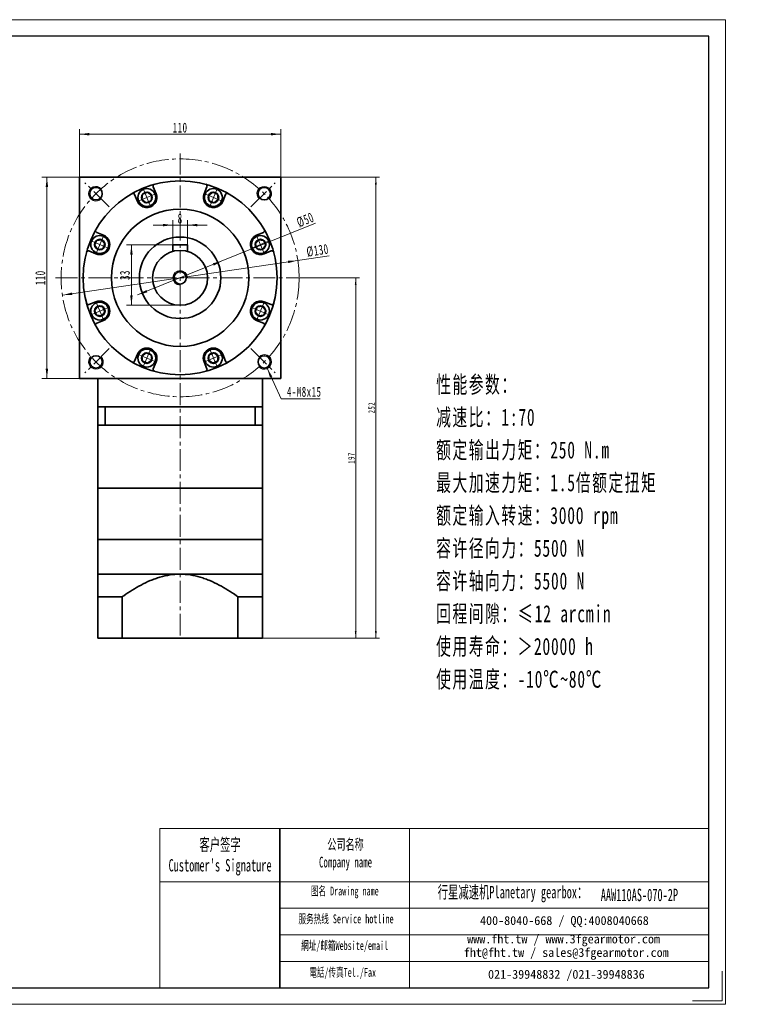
# Model space of a CAD drawing. Header units: millimetres. Extents: x -394 to 379, y -257 to 293.
# Tile 3 of 3: x -18 to 379, y -257 to 281. Entities that reach past the tile are written whole.
import ezdxf

# ---------------------------------------------------------------- set-up
doc = ezdxf.new("R2010")
doc.units = ezdxf.units.MM
doc.set_wipeout_variables(frame=1)
doc.linetypes.add('点画线', pattern=[18, 12, -2, 2, -2])
doc.layers.get('0').update_dxf_attribs({"lineweight": 35})
for name, color, linetype, lineweight in [('7标注层', 4, 'Continuous', 18), ('CDRAFT0', 7, 'Continuous', 35), ('EB0', 7, 'Continuous', 35), ('EB0_1', 7, 'Continuous', 35), ('SLD-0', 7, 'Continuous', 18), ('中心线层', 1, '点画线', 18), ('图框_外框线', 7, 'Continuous', 18), ('尺寸线层', 3, 'Continuous', 18), ('粗实线层', 7, 'Continuous', 35), ('粗实线层_1', 7, 'Continuous', 35)]:
    doc.layers.add(name, color=color, linetype=linetype, lineweight=lineweight)
doc.styles.add('SLDTEXTSTYLE4', font='txt', dxfattribs={"width": 0.611111})
doc.styles.add('标准', font='txt', dxfattribs={"width": 0.667})
doc.dimstyles.new('a4-1-1', dxfattribs={"dimtxt": 3, "dimasz": 3, "dimexe": 1.5, "dimexo": 0, "dimgap": 0.5, "dimtad": 1, "dimdec": 3, "dimdsep": 46, "dimtxsty": '标准', "dimblk": '_CAXARROW', "dimcen": 0, "dimdle": 6, "dimazin": 2, "dimtfac": 0.707107, "dimtdec": 3, "dimtix": 1, "dimtmove": 2, "dimatfit": 3, "dimfxl": 0, "dimfrac": 2, "dimtolj": 1, "dimarcsym": 0})
doc.dimstyles.new('标准', dxfattribs={"dimtxt": 3.5, "dimasz": 4, "dimexe": 2, "dimexo": 0, "dimtad": 1, "dimdsep": 46, "dimtxsty": '标准', "dimblk": '_CAXARROW', "dimcen": 0, "dimdle": 8, "dimazin": 2, "dimtfac": 0.707107, "dimtdec": 3, "dimtmove": 2, "dimatfit": 3, "dimfxl": 0, "dimfrac": 2, "dimtolj": 1, "dimarcsym": 0})

# ---------------------------------------------------------------- blocks, each defined once
blk = doc.blocks.new('*X14')
at = {"layer": '尺寸线层', "linetype": 'Continuous'}
for points in [[(14.59, 218.39), (19.99, 219.06), (19.99, 217.71)], [(124.59, 218.39), (119.19, 219.06), (119.19, 217.71)]]:
    blk.add_hatch(color=0, dxfattribs=at).paths.add_polyline_path(points, flags=0)
at = {"layer": '尺寸线层', "color": 0, "linetype": 'Continuous'}
for p, q in [((14.59, 194.89), (14.59, 221.09)), ((124.59, 194.89), (124.59, 221.09)), ((14.59, 218.39), (124.59, 218.39))]:
    blk.add_line(p, q, dxfattribs=at)
at = {"layer": '尺寸线层', "color": 0, "insert": (69.59, 221.96), "char_height": 5.4, "width": 14.3527, "attachment_point": 5, "line_spacing_factor": 1.15057, "style": '标准'}
blk.add_mtext('\\T1.1;110', dxfattribs=at)
blk = doc.blocks.new('_CAXARROW')
blk.add_hatch(color=0).paths.add_polyline_path([(0, 0), (-1, 0.125), (-1, -0.125)], flags=0)
blk = doc.blocks.new('*X15')
at = {"layer": '尺寸线层', "linetype": 'Continuous'}
for points in [[(-3.17, 194.89), (-3.84, 189.49), (-2.49, 189.49)], [(-3.17, 84.89), (-3.84, 90.29), (-2.49, 90.29)]]:
    blk.add_hatch(color=0, dxfattribs=at).paths.add_polyline_path(points, flags=0)
at = {"layer": '尺寸线层', "color": 0, "linetype": 'Continuous'}
for p, q in [((14.59, 194.89), (-5.87, 194.89)), ((-3.17, 84.89), (-3.17, 194.89)), ((14.59, 84.89), (-5.87, 84.89))]:
    blk.add_line(p, q, dxfattribs=at)
at = {"layer": '尺寸线层', "color": 0, "insert": (-6.74, 139.89), "char_height": 5.4, "width": 14.3527, "attachment_point": 5, "rotation": 90, "line_spacing_factor": 1.15057, "style": '标准'}
blk.add_mtext('\\T1.1;110', dxfattribs=at)
blk = doc.blocks.new('*X16')
at = {"layer": '尺寸线层', "linetype": 'Continuous'}
for points in [[(133.89, 149.38), (128.65, 147.93), (128.45, 149.26)], [(5.29, 130.39), (10.73, 130.51), (10.53, 131.85)]]:
    blk.add_hatch(color=0, dxfattribs=at).paths.add_polyline_path(points, flags=0)
at = {"layer": '尺寸线层', "color": 0, "linetype": 'Continuous'}
blk.add_line((151.05, 151.92), (5.29, 130.39), dxfattribs=at)
at = {"layer": '尺寸线层', "color": 0, "insert": (144.66, 154.82), "char_height": 5.4, "width": 23.5733, "attachment_point": 5, "rotation": 8.4015, "line_spacing_factor": 1.15057, "style": '标准'}
blk.add_mtext('\\T1.1;%%C130', dxfattribs=at)
blk = doc.blocks.new('*X17')
at = {"layer": '尺寸线层', "linetype": 'Continuous'}
blk.add_hatch(color=0, dxfattribs=at).paths.add_polyline_path([(-8.17, 16.85), (-5.3, 12.23), (-6.53, 11.67)], flags=0)
at = {"layer": '尺寸线层', "color": 0, "linetype": 'Continuous'}
blk.add_line((-8.17, 16.85), (-0.41, 0), dxfattribs=at)
at = {"layer": '尺寸线层', "color": 0}
for p, q in [((-0.41, 0), (0, 0)), ((0, 0), (20.8, 0)), ((0, 0), (0, 0))]:
    blk.add_line(p, q, dxfattribs=at)
at = {"layer": '尺寸线层', "color": 0, "insert": (2.7, 1.08), "char_height": 5.4, "width": 36.2049, "attachment_point": 7, "line_spacing_factor": 1.15057, "style": '标准'}
blk.add_mtext('\\T1.1;4-M8x15', dxfattribs=at)
blk = doc.blocks.new('*X18')
at = {"layer": '中心线层', "linetype": '点画线', "lineweight": 18}
for p, q in [((0, -5.64), (0, 5.64)), ((-5.64, 0), (5.64, 0))]:
    blk.add_line(p, q, dxfattribs=at)
at = {"layer": '粗实线层'}
for p, q in [((-2.89, 0), (-1.44, 2.5)), ((-2.89, 0), (-1.44, -2.5)), ((-1.44, 2.5), (1.44, 2.5)), ((2.89, 0), (1.44, 2.5)), ((2.89, 0), (1.44, 2.5)), ((2.89, 0), (1.44, -2.5)), ((-1.44, -2.5), (1.44, -2.5))]:
    blk.add_line(p, q, dxfattribs=at)
blk.add_circle((0, 0), 2.89, dxfattribs=at)
for start, end in [(0, 180), (180, 360)]:
    blk.add_arc((0, 0), 4.89, start, end, dxfattribs=at)
blk = doc.blocks.new('*X19')
at = {"layer": '尺寸线层', "linetype": 'Continuous'}
for points in [[(92.78, 149.22), (88.02, 146.58), (87.52, 147.83)], [(46.4, 130.55), (51.66, 131.94), (51.15, 133.19)]]:
    blk.add_hatch(color=0, dxfattribs=at).paths.add_polyline_path(points, flags=0)
at = {"layer": '尺寸线层', "color": 0, "linetype": 'Continuous'}
blk.add_line((143.61, 169.69), (46.4, 130.55), dxfattribs=at)
at = {"layer": '尺寸线层', "color": 0, "insert": (137.99, 171.53), "char_height": 5.4, "width": 18.0908, "attachment_point": 5, "rotation": 21.9295, "line_spacing_factor": 1.15057, "style": '标准'}
blk.add_mtext('\\T1.1;%%C50', dxfattribs=at)
blk = doc.blocks.new('*X34')
at = {"layer": '尺寸线层', "linetype": 'Continuous'}
for points in [[(65.59, 168.7), (60.19, 168.02), (60.19, 169.37)], [(73.59, 168.7), (78.99, 168.02), (78.99, 169.37)]]:
    blk.add_hatch(color=0, dxfattribs=at).paths.add_polyline_path(points, flags=0)
at = {"layer": '尺寸线层', "color": 0, "linetype": 'Continuous'}
for p, q in [((84.39, 168.7), (54.79, 168.7)), ((65.59, 157.89), (65.59, 171.4)), ((73.59, 157.89), (73.59, 171.4))]:
    blk.add_line(p, q, dxfattribs=at)
at = {"layer": '尺寸线层', "color": 0, "insert": (69.59, 172.27), "char_height": 5.4, "width": 10.8, "attachment_point": 5, "line_spacing_factor": 1.15057, "style": '标准'}
blk.add_mtext('\\T1.1;8', dxfattribs=at)
blk = doc.blocks.new('*X35')
at = {"layer": '尺寸线层', "linetype": 'Continuous'}
for points in [[(43.01, 157.89), (43.68, 152.49), (42.33, 152.49)], [(43.01, 124.89), (43.68, 130.29), (42.33, 130.29)]]:
    blk.add_hatch(color=0, dxfattribs=at).paths.add_polyline_path(points, flags=0)
at = {"layer": '尺寸线层', "color": 0, "linetype": 'Continuous'}
for p, q in [((65.59, 157.89), (40.31, 157.89)), ((43.01, 157.89), (43.01, 124.89)), ((69.59, 124.89), (40.31, 124.89))]:
    blk.add_line(p, q, dxfattribs=at)
at = {"layer": '尺寸线层', "color": 0, "insert": (39.44, 141.39), "char_height": 5.4, "width": 10.8, "attachment_point": 5, "rotation": 90, "line_spacing_factor": 1.15057, "style": '标准'}
blk.add_mtext('\\T1.1;33', dxfattribs=at)
blk = doc.blocks.new('*X48')
at = {"layer": '尺寸线层', "linetype": 'Continuous'}
for points in [[(165.49, 139.89), (164.99, 135.89), (165.99, 135.89)], [(165.49, -57.12), (164.99, -53.12), (165.99, -53.12)]]:
    blk.add_hatch(color=0, dxfattribs=at).paths.add_polyline_path(points, flags=0)
at = {"layer": '尺寸线层', "color": 0, "linetype": 'Continuous'}
for p, q in [((137.59, 139.89), (167.49, 139.89)), ((165.49, -57.12), (165.49, 139.89)), ((114.59, -57.12), (167.49, -57.12))]:
    blk.add_line(p, q, dxfattribs=at)
at = {"layer": '尺寸线层', "color": 0, "insert": (163.14, 41.39), "char_height": 3.5, "width": 9.1008, "attachment_point": 5, "rotation": 90, "line_spacing_factor": 1.15057, "style": '标准'}
blk.add_mtext('\\T1.1;197', dxfattribs=at)
blk = doc.blocks.new('*X49')
at = {"layer": '尺寸线层', "linetype": 'Continuous'}
for points in [[(176.51, 194.89), (177.01, 190.89), (176.01, 190.89)], [(176.51, -57.12), (177.01, -53.12), (176.01, -53.12)]]:
    blk.add_hatch(color=0, dxfattribs=at).paths.add_polyline_path(points, flags=0)
at = {"layer": '尺寸线层', "color": 0, "linetype": 'Continuous'}
for p, q in [((124.59, 194.89), (178.51, 194.89)), ((176.51, 194.89), (176.51, -57.12)), ((114.59, -57.12), (178.51, -57.12))]:
    blk.add_line(p, q, dxfattribs=at)
at = {"layer": '尺寸线层', "color": 0, "insert": (174.16, 68.89), "char_height": 3.5, "width": 9.2522, "attachment_point": 5, "rotation": 90, "line_spacing_factor": 1.15057, "style": '标准'}
blk.add_mtext('\\T1.1;252', dxfattribs=at)

msp = doc.modelspace()

# ---------------------------------------------------------------- linework, layer by layer
msp.add_line((124.1336, -161.1815), (124.1336, -248.1787))
at = {"layer": '7标注层', "color": 0}
msp.add_line((58.5078, -161.1815), (58.5078, -248.1638), dxfattribs=at)
at = {"layer": 'CDRAFT0', "color": 7}
for points in [[(37.9681, -34.4462), (38.2399, -34.2536), (38.5124, -34.062), (41.8464, -31.7393), (44.9893, -29.7602), (49.9042, -27.1645), (51.5764, -26.3623), (54.1504, -25.2813), (55.0194, -24.9415), (56.7826, -24.3087), (57.677, -24.0159), (62.1594, -22.7015), (65.824, -22.1146), (69.5881, -22.1146)], [(101.2081, -34.4462), (100.9364, -34.2536), (100.6639, -34.062), (97.3299, -31.7393), (94.187, -29.7602), (89.2721, -27.1645), (87.5999, -26.3623), (85.0259, -25.2813), (84.1569, -24.9415), (82.3936, -24.3087), (81.4993, -24.0159), (77.0169, -22.7015), (73.3523, -22.1146), (69.5881, -22.1146)]]:
    msp.add_open_spline(points, degree=3, knots=[0, 0, 0, 0, 0.99690397, 0.99690397, 12.15872641, 12.15872641, 17.73963764, 17.73963764, 20.53009325, 20.53009325, 23.32054886, 23.32054886, 34.48237131, 34.48237131, 34.48237131, 34.48237131], dxfattribs=at)
at = {"layer": 'EB0'}
for p, q in [((114.5881, 69.3854), (24.5881, 69.3854)), ((24.5881, 69.3854), (24.5881, 59.3854)), ((28.5881, 69.3854), (28.5881, 59.3854)), ((110.5881, 69.3854), (110.5881, 59.3854)), ((114.5881, 69.3854), (114.5881, 59.3854)), ((114.5881, 59.3854), (24.5881, 59.3854)), ((24.5881, 59.3854), (24.5881, 24.8854)), ((114.5881, 59.3854), (114.5881, 24.8854)), ((114.5881, 24.8854), (24.5881, 24.8854)), ((114.5881, 24.8854), (24.5881, 24.8854)), ((114.5881, -3.1146), (24.5881, -3.1146))]:
    msp.add_line(p, q, dxfattribs=at)
at = {"layer": 'EB0_1'}
for p, q in [((114.5881, 24.8854), (24.5881, 24.8854)), ((24.5881, 24.8854), (24.5881, -22.1146)), ((114.5881, 24.8854), (114.5881, -57.115)), ((24.5881, -3.1146), (24.5881, -57.115)), ((114.5881, -3.1146), (114.5881, -57.115)), ((37.9681, -34.4462), (37.9681, -57.115)), ((101.2081, -34.4462), (101.2081, -57.115)), ((114.5881, -57.115), (24.5881, -57.115))]:
    msp.add_line(p, q, dxfattribs=at)
at = {"layer": '中心线层'}
for p, q in [((69.5881, -55.7023), (69.5881, 207.8854)), ((30.8681, 178.6054), (17.592, 191.8815)), ((108.3082, 178.6054), (121.5843, 191.8815)), ((108.3082, 178.6054), (121.5843, 191.8815)), ((1.5881, 139.8854), (137.5881, 139.8854)), ((30.8681, 101.1654), (17.592, 87.8892)), ((30.8681, 101.1654), (17.592, 87.8892)), ((108.3082, 101.1654), (121.5843, 87.8892)), ((108.3082, 101.1654), (121.5843, 87.8892))]:
    msp.add_line(p, q, dxfattribs=at)
msp.add_circle((69.5881, 139.8854), 65, dxfattribs=at)
at = {"layer": '图框_外框线'}
for p, q in [((58.5078, -161.1815), (124.1336, -161.1815)), ((124.1336, -161.1815), (124.1336, -248.1638)), ((124.1336, -161.1815), (358.4366, -161.1815)), ((194.841, -161.1815), (194.841, -248.1638)), ((58.5078, -190.2076), (124.1336, -190.2076)), ((124.1336, -190.2076), (358.4366, -190.2076)), ((124.1336, -204.7206), (358.4366, -204.7206)), ((124.1336, -219.2336), (358.4366, -219.2336)), ((124.1336, -233.7467), (358.4366, -233.7467))]:
    msp.add_line(p, q, dxfattribs=at)
at = {"layer": '图框_外框线', "color": 3}
msp.add_lwpolyline([(-393.5954, -257.2245), (367.4972, -257.2245), (367.4972, 280.9768), (-393.5954, 280.9768)], close=True, dxfattribs=at)
at = {"layer": '图框_外框线', "color": 3, "lineweight": 25}
msp.add_lwpolyline([(-348.2923, -248.1638), (358.4366, -248.1638), (358.4366, 271.9162), (-348.2923, 271.9162)], close=True, dxfattribs=at)
at = {"layer": '图框_外框线', "color": 3}
msp.add_lwpolyline([(365.6851, -239.1032), (365.6851, -255.4123), (349.376, -255.4123)], dxfattribs=at)
at = {"layer": '粗实线层'}
for p, q in [((14.5881, 84.8854), (14.5881, 194.8854)), ((14.5881, 194.8854), (124.5881, 194.8854)), ((124.5881, 194.8854), (124.5881, 84.8854)), ((56.492, 185.8744), (54.926, 189.6551)), ((82.6843, 185.8744), (84.2503, 189.6551)), ((46.3293, 181.6649), (44.7633, 185.4456)), ((92.8469, 181.6649), (94.4129, 185.4456)), ((27.8086, 163.1442), (24.028, 164.7102)), ((111.3677, 163.1442), (115.1483, 164.7102)), ((73.5881, 157.8854), (65.5881, 157.8854)), ((65.5881, 157.8854), (65.5881, 154.3422)), ((73.5881, 157.8854), (73.5881, 154.3422)), ((23.5991, 152.9815), (19.8185, 154.5475)), ((115.5772, 152.9815), (119.3578, 154.5475)), ((23.5991, 126.7893), (19.8185, 125.2233)), ((115.5772, 126.7893), (119.3578, 125.2233)), ((27.8086, 116.6266), (24.028, 115.0606)), ((111.3677, 116.6266), (115.1483, 115.0606)), ((46.3293, 98.1059), (44.7633, 94.3252)), ((92.8469, 98.1059), (94.4129, 94.3252)), ((56.492, 93.8964), (54.926, 90.1157)), ((82.6843, 93.8964), (84.2503, 90.1157)), ((124.5881, 84.8854), (14.5881, 84.8854)), ((24.5881, 69.3854), (24.5881, 84.8854)), ((114.5881, 69.3854), (114.5881, 84.8854)), ((24.5881, -22.1146), (114.5881, -22.1146))]:
    msp.add_line(p, q, dxfattribs=at)
for centre, radius in [((69.5881, 139.8854), 53), ((23.6262, 185.8473), 3.4), ((115.5501, 185.8473), 3.4), ((115.5501, 185.8473), 3.4), ((69.5881, 139.8854), 37.5), ((69.5881, 139.8854), 22.25), ((69.5881, 139.8854), 15), ((69.5881, 139.8854), 3.4), ((23.6262, 93.9235), 3.4), ((23.6262, 93.9235), 3.4), ((115.5501, 93.9235), 3.4), ((115.5501, 93.9235), 3.4)]:
    msp.add_circle(centre, radius, dxfattribs=at)
at = {"layer": '粗实线层', "lineweight": 18}
for centre, start, end in [((23.6262, 185.8473), 43.236775, 315), ((115.5501, 185.8473), 313.236775, 225), ((115.5501, 185.8473), 313.236775, 225), ((69.5881, 139.8854), 0, 270), ((115.5501, 93.9235), 223.236775, 135), ((115.5501, 93.9235), 223.236775, 135), ((23.6262, 93.9235), 133.236775, 45), ((23.6262, 93.9235), 133.236775, 45)]:
    msp.add_arc(centre, 4, start, end, dxfattribs=at)
at = {"layer": '粗实线层'}
for centre, radius, start, end in [((55.8499, 190.0378), 1, 105.319165, 202.500034), ((83.3264, 190.0378), 1, 337.499966, 74.680835), ((43.8395, 185.0629), 1, 22.499966, 119.680835), ((51.4107, 183.7697), 5.5, 202.5, 22.5), ((87.7656, 183.7697), 5.5, 157.5, 337.5), ((95.3368, 185.0629), 1, 60.319165, 157.500034), ((24.4107, 165.6341), 1, 150.319165, 247.500034), ((25.7039, 158.0629), 5.5, 247.5, 67.5), ((113.4724, 158.0629), 5.5, 112.5, 292.5), ((114.7656, 165.6341), 1, 292.499966, 29.680835), ((19.4358, 153.6236), 1, 67.499966, 164.680835), ((119.7405, 153.6236), 1, 15.319165, 112.500034), ((19.4358, 126.1471), 1, 195.319165, 292.500034), ((25.7039, 121.7079), 5.5, 292.5, 112.5), ((113.4724, 121.7079), 5.5, 67.5, 247.5), ((119.7405, 126.1471), 1, 247.499966, 344.680835), ((24.4107, 114.1367), 1, 112.499966, 209.680835), ((114.7656, 114.1367), 1, 330.319165, 67.500034), ((51.4107, 96.0011), 5.5, 337.5, 157.5), ((87.7656, 96.0011), 5.5, 22.5, 202.5), ((43.8395, 94.7079), 1, 240.319165, 337.500034), ((95.3368, 94.7079), 1, 202.499966, 299.680835), ((55.8499, 89.733), 1, 157.499966, 254.680835), ((83.3264, 89.733), 1, 285.319165, 22.500034)]:
    msp.add_arc(centre, radius, start, end, dxfattribs=at)
at = {"layer": '粗实线层_1'}
for p, q in [((37.9681, -34.4462), (24.5881, -34.4462)), ((101.2081, -34.4462), (114.5881, -34.4462))]:
    msp.add_line(p, q, dxfattribs=at)

# ---------------------------------------------------------------- block references
at = {"layer": '尺寸线层'}
msp.add_blockref('*X17', (125.223, 73.7154), dxfattribs=at)
at = {"layer": '粗实线层'}
for p, rotation in [((51.4107, 183.7697), 22.5), ((25.7039, 158.0629), 67.50000000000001), ((25.7039, 121.7079), 112.5), ((113.4724, 121.7079), 247.5000000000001), ((87.7656, 96.0011), 202.5)]:
    msp.add_blockref('*X18', p, dxfattribs=dict(at, rotation=rotation))

# ---------------------------------------------------------------- texts
at = {"layer": 'SLD-0', "color": 1, "attachment_point": 2, "style": 'SLDTEXTSTYLE4'}
for s, insert, char_height, width in [("{\\fSimSun|b1|i0|c134|p2;客户签字\\PCustomer's Signature}", (91.4338, -166.5514), 6.772751, 84.25372), ('{\\fSimSun|b1|i0|c134|p2;公司名称\\PCompany name}', (159.9358, -166.911), 5.805215, 75.15941), ('{\\fSimSun|b1|i0|c134|p2;图名 Drawing name}', (159.539, -192.8828), 4.837679, 61.867553), ('{\\fSimSun|b1|i0|c134|p2;  \\H1.1667x;行星减速机Planetary gearbox\\fSimSun|b0|i0|c134|p2;：}', (248.7246, -192.5097), 5.805215, 91.302334), ('AAW110AS-070-2P', (320.4455, -194.051), 6.772751, 49.288559), ('{\\fSimSun|b1|i0|c134|p2;服务热线 Service hotline}', (160.225, -208.0948), 4.837679, 68.926397), ('{\\fSimSun|b1|i0|c134|p2;網址/邮箱Website/email}', (159.4717, -222.67), 4.837679, 71.745892), ('{\\fSimSun|b1|i0|c134|p2;電話/传真Tel./Fax}', (158.3878, -237.3588), 4.837679, 72.608785)]:
    msp.add_mtext(s, dxfattribs=dict(at, insert=insert, char_height=char_height, width=width))
at = {"layer": 'SLD-0', "color": 1, "char_height": 4.837679, "attachment_point": 2}
for s, insert, width in [('{\\fSimSun|b1|i0|c134|p2;400-8040-668 / QQ:4008040668}', (279.4756, -209.0192), 140.851011), ('{\\fSimSun|b1|i0|c134|p2;www.fht.tw / www.3fgearmotor.com }', (279.0295, -219.0954), 141.00957), ('{\\fSimSun|b1|i0|c134|p2;fht@fht.tw / sales@3fgearmotor.com }', (280.5039, -226.4619), 141.00957), ('{\\fSimSun|b1|i0|c134|p2;021-39948832 /021-39948836 }', (280.5544, -238.4165), 107.671474)]:
    msp.add_mtext(s, dxfattribs=dict(at, insert=insert, width=width))
at = {"layer": '尺寸线层', "insert": (209.4258, 86.2515), "char_height": 6.53184, "width": 126.175982, "attachment_point": 1, "line_spacing_factor": 1.15057, "style": '标准'}
msp.add_mtext('\\T1.1;{\\H1.42857x;性能参数：\\P减速比：1:70\\P额定输出力矩：250 N.m\\P最大加速力矩：1.5倍额定扭矩\\P额定输入转速：3000 rpm\\P容许径向力：5500 N\\P容许轴向力：5500 N\\P回程间隙：≤12 arcmin\\P使用寿命：＞20000 h\\P使用温度：-10℃~80℃\\P}', dxfattribs=at)

# ---------------------------------------------------------------- dimensions: what is measured, and where the dimension line sits
at = {"layer": '尺寸线层'}
for base, p1, p2, picture, middle in [((124.5881, 218.385), (14.5881, 194.8854), (124.5881, 194.8854), '*X14', (69.5881, 221.9558)), ((65.5881, 168.6999), (73.5881, 157.8854), (65.5881, 157.8854), '*X34', (69.5881, 172.2707))]:
    dim = msp.add_linear_dim(base=base, p1=p1, p2=p2, dimstyle='a4-1-1', override={"dimsah": 1, "dimtfill": 1, "dimtzin": 8}, dxfattribs=at)
    dim.commit()
    dim.dimension.update_dxf_attribs({"geometry": picture, "text_midpoint": middle, "dimtype": 160})
for base, p1, p2, angle, dimstyle, override, picture, middle in [((-3.1681, 194.8854), (14.5881, 84.8854), (14.5881, 194.8854), 90, 'a4-1-1', {"dimsah": 1, "dimtfill": 1, "dimtzin": 8}, '*X15', (-6.7389, 139.8854)), ((43.0083, 124.8854), (65.5881, 157.8854), (69.5881, 124.8854), 270, 'a4-1-1', {"dimsah": 1, "dimtfill": 1, "dimtzin": 8}, '*X35', (39.4375, 141.3854)), ((165.4932, 139.8854), (114.5881, -57.115), (137.5881, 139.8854), 90, '标准', {"dimsah": 1, "dimtfill": 1, "dimtzin": 8, "dimarcsym": 0}, '*X48', (163.1372, 41.3852))]:
    dim = msp.add_linear_dim(base=base, p1=p1, p2=p2, angle=angle, dimstyle=dimstyle, override=override, dxfattribs=at)
    dim.commit()
    dim.dimension.update_dxf_attribs({"geometry": picture, "text_midpoint": middle, "dimtype": 160})
dim = msp.add_diameter_dim_2p(p1=(5.2857, 130.3883), p2=(133.8906, 149.3824), dimstyle='a4-1-1', override={"dimpost": '%%C<>', "dimsah": 1, "dimtfill": 1, "dimtzin": 8}, dxfattribs=at)
dim.commit()
dim.dimension.update_dxf_attribs({"geometry": '*X16', "text_midpoint": (145.2201, 151.0557), "dimtype": 163})

# ---------------------------------------------------------------- next in the draw order: wipeouts: each hides what was drawn before it
for points in [[(92.2834, 181.8983), (92.5333, 182.6828), (92.5333, 182.6828), (92.6479, 184.0449), (92.3809, 185.3855), (91.7534, 186.5998), (90.8143, 187.593), (89.6369, 188.2874), (89.6369, 188.2874), (88.3134, 188.6289), (86.947, 188.5907), (85.6446, 188.1758), (84.508, 187.4166), (83.6258, 186.3724), (83.6258, 186.3724), (83.2478, 185.641), (83.2478, 185.641), (82.9174, 184.4079), (82.9174, 183.1314), (83.2478, 181.8983), (83.8861, 180.7928), (84.7888, 179.8902), (85.8943, 179.2519), (85.8943, 179.2519), (87.3819, 178.8947), (88.9072, 179.0148), (90.3206, 179.6003), (91.484, 180.5939)], [(115.3437, 153.5451), (116.0752, 153.9231), (116.0752, 153.9231), (117.1193, 154.8052), (117.8785, 155.9419), (118.2934, 157.2443), (118.3316, 158.6106), (117.9902, 159.9342), (117.9902, 159.9342), (117.2957, 161.1115), (116.3026, 162.0506), (115.0882, 162.6782), (113.7477, 162.9451), (112.3856, 162.8305), (112.3856, 162.8305), (111.6011, 162.5806), (111.6011, 162.5806), (110.4956, 161.9424), (109.5929, 161.0397), (108.9547, 159.9342), (108.6243, 158.7011), (108.6243, 157.4246), (108.9547, 156.1915), (108.9547, 156.1915), (109.754, 154.8871), (110.9174, 153.8934), (112.3309, 153.308), (113.8561, 153.1879)], [(46.8929, 97.8724), (46.643, 97.088), (46.643, 97.088), (46.5284, 95.7259), (46.7954, 94.3853), (47.4229, 93.171), (48.362, 92.1778), (49.5394, 91.4833), (49.5394, 91.4833), (50.8629, 91.1419), (52.2293, 91.1801), (53.5317, 91.595), (54.6683, 92.3542), (55.5505, 93.3984), (55.5505, 93.3984), (55.9285, 94.1298), (55.9285, 94.1298), (56.2588, 95.3628), (56.2588, 96.6394), (55.9285, 97.8724), (55.2902, 98.978), (54.3875, 99.8806), (53.282, 100.5189), (53.282, 100.5189), (51.7943, 100.876), (50.2691, 100.756), (48.8557, 100.1705), (47.6923, 99.1769)]]:
    msp.add_wipeout(points).dxf.layer = '粗实线层'

# ---------------------------------------------------------------- next in the draw order: block references
at = {"layer": '粗实线层'}
for p, rotation in [((87.7656, 183.7697), 337.5000000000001), ((113.4724, 158.0629), 292.5000000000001), ((51.4107, 96.0011), 157.5000000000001)]:
    msp.add_blockref('*X18', p, dxfattribs=dict(at, rotation=rotation))

# ---------------------------------------------------------------- next in the draw order: dimensions: what is measured, and where the dimension line sits
at = {"layer": '尺寸线层'}
dim = msp.add_linear_dim(base=(176.5142, -57.115), p1=(124.5881, 194.8854), p2=(114.5881, -57.115), angle=90, dimstyle='标准', override={"dimsah": 1, "dimtfill": 1, "dimtzin": 8, "dimarcsym": 0}, dxfattribs=at)
dim.commit()
dim.dimension.update_dxf_attribs({"geometry": '*X49', "text_midpoint": (174.1582, 68.8852), "dimtype": 160})
dim = msp.add_diameter_dim_2p(p1=(46.397, 130.5488), p2=(92.7793, 149.222), dimstyle='a4-1-1', override={"dimpost": '%%C<>', "dimsah": 1, "dimtfill": 1, "dimtzin": 8}, dxfattribs=at)
dim.commit()
dim.dimension.update_dxf_attribs({"geometry": '*X19', "text_midpoint": (139.4132, 167.9966), "dimtype": 163})

doc.saveas('drawing.dxf')
